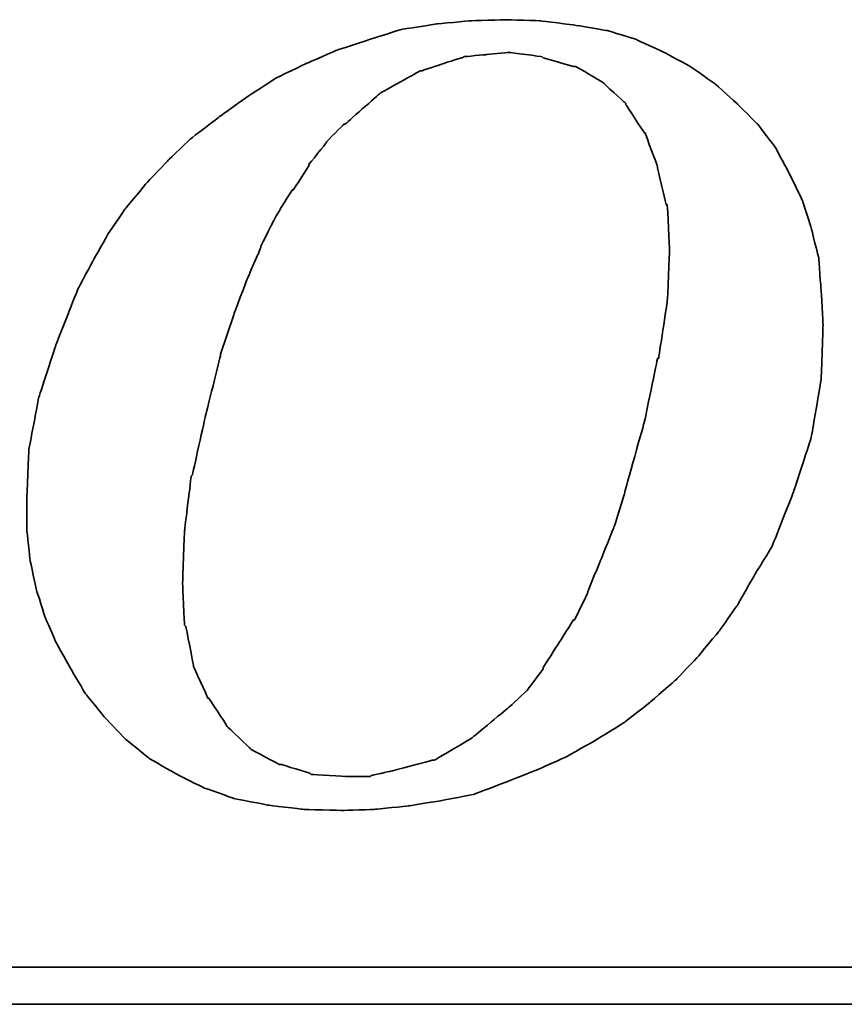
# Model space of a CAD drawing. Header units: millimetres. Extents: x 467 to 831, y 501 to 636.
# Tile 42 of 49: x 753.07 to 757.44, y 542.58 to 547.81. Entities that reach past the tile are written whole.
import ezdxf

# ---------------------------------------------------------------- set-up
doc = ezdxf.new("R2010")
doc.units = ezdxf.units.MM
doc.layers.add('DIM', color=4, linetype='CONTINUOUS')
doc.layers.add('layer 1', color=7, linetype='CONTINUOUS')

# ---------------------------------------------------------------- blocks, each defined once
blk = doc.blocks.new('TBI MOTION logo(完整正式版)')
at = {"layer": 'layer 1', "color": 22, "lineweight": 35}
for points, knots in [([(35.79625, -6.98375), (35.79625, -6.98375), (36.23125, -7.43875), (36.23125, -7.43875), (36.23125, -7.43875), (36.23125, -7.43875), (36.75625, -7.87125), (36.75625, -7.87125), (36.75625, -7.87125), (36.75625, -7.87125), (37.33125, -8.20375), (37.33125, -8.20375), (37.33125, -8.20375), (37.33125, -8.20375), (37.95625, -8.51875), (37.95625, -8.51875), (37.95625, -8.51875), (37.95625, -8.51875), (38.62625, -8.75875), (38.62625, -8.75875), (38.62625, -8.75875), (38.62625, -8.75875), (39.37125, -8.90375), (39.37125, -8.90375), (39.37125, -8.90375), (39.37125, -8.90375), (40.14125, -8.99875), (40.14125, -8.99875), (40.14125, -8.99875), (40.14125, -8.99875), (41.02625, -9.02375), (41.02625, -9.02375), (41.02625, -9.02375), (41.02625, -9.02375), (41.74625, -8.99875), (41.74625, -8.99875), (41.74625, -8.99875), (41.74625, -8.99875), (42.46625, -8.92375), (42.46625, -8.92375), (42.46625, -8.92375), (42.46625, -8.92375), (43.21125, -8.80625), (43.21125, -8.80625), (43.21125, -8.80625), (43.21125, -8.80625), (43.93125, -8.66375), (43.93125, -8.66375), (43.93125, -8.66375), (43.93125, -8.66375), (44.62625, -8.39875), (44.62625, -8.39875), (44.62625, -8.39875), (44.62625, -8.39875), (45.29625, -8.13375), (45.29625, -8.13375), (45.29625, -8.13375), (45.29625, -8.13375), (45.94625, -7.84375), (45.94625, -7.84375), (45.94625, -7.84375), (45.94625, -7.84375), (46.61625, -7.46375), (46.61625, -7.46375), (46.61625, -7.46375), (46.61625, -7.46375), (47.24125, -7.07875), (47.24125, -7.07875), (47.24125, -7.07875), (47.24125, -7.07875), (47.81625, -6.62375), (47.81625, -6.62375), (47.81625, -6.62375), (47.81625, -6.62375), (48.36875, -6.14375), (48.36875, -6.14375), (48.36875, -6.14375), (48.36875, -6.14375), (48.84625, -5.64125), (48.84625, -5.64125), (48.84625, -5.64125), (48.84625, -5.64125), (49.32625, -5.06375), (49.32625, -5.06375), (49.32625, -5.06375), (49.32625, -5.06375), (49.71125, -4.51374), (49.71125, -4.51374), (49.71125, -4.51374), (49.71125, -4.51374), (50.09625, -3.83874), (50.09625, -3.83874), (50.09625, -3.83874), (50.09625, -3.83874), (50.48125, -3.21374), (50.48125, -3.21374), (50.48125, -3.21374), (50.48125, -3.21374), (50.96125, -1.99125), (50.96125, -1.99125), (50.96125, -1.99125), (50.96125, -1.99125), (51.34375, -0.81875), (51.34375, -0.81875), (51.34375, -0.81875), (51.34375, -0.81875), (51.56125, 0.45624), (51.56125, 0.45624), (51.56125, 0.45624), (51.56125, 0.45624), (51.60625, 1.67624), (51.60625, 1.67624), (51.60625, 1.67624), (51.60625, 1.67624), (51.56125, 2.44625), (51.56125, 2.44625), (51.56125, 2.44625), (51.56125, 2.44625), (51.51125, 3.14125), (51.51125, 3.14125), (51.51125, 3.14125), (51.51125, 3.14125), (51.34375, 3.81125), (51.34375, 3.81125), (51.34375, 3.81125), (51.34375, 3.81125), (51.15125, 4.41125), (51.15125, 4.41125), (51.15125, 4.41125), (51.15125, 4.41125), (50.86125, 5.01125), (50.86125, 5.01125), (50.86125, 5.01125), (50.86125, 5.01125), (50.55125, 5.58875), (50.55125, 5.58875), (50.55125, 5.58875), (50.55125, 5.58875), (50.16625, 6.09125), (50.16625, 6.09125), (50.16625, 6.09125), (50.16625, 6.09125), (49.71125, 6.54875), (49.71125, 6.54875), (49.71125, 6.54875), (49.71125, 6.54875), (49.23125, 6.98125), (49.23125, 6.98125), (49.23125, 6.98125), (49.23125, 6.98125), (48.67875, 7.36625), (48.67875, 7.36625), (48.67875, 7.36625), (48.67875, 7.36625), (48.10375, 7.67625), (48.10375, 7.67625), (48.10375, 7.67625), (48.10375, 7.67625), (47.48125, 7.96375), (47.48125, 7.96375), (47.48125, 7.96375), (47.48125, 7.96375), (46.85625, 8.15625), (46.85625, 8.15625), (46.85625, 8.15625), (46.85625, 8.15625), (46.13625, 8.27624), (46.13625, 8.27624), (46.13625, 8.27624), (46.13625, 8.27624), (45.39125, 8.37125), (45.39125, 8.37125), (45.39125, 8.37125), (45.39125, 8.37125), (44.62625, 8.39624), (44.62625, 8.39624), (44.62625, 8.39624), (44.62625, 8.39624), (43.83625, 8.37125), (43.83625, 8.37125), (43.83625, 8.37125), (43.83625, 8.37125), (43.09125, 8.30125), (43.09125, 8.30125), (43.09125, 8.30125), (43.09125, 8.30125), (42.32125, 8.18125), (42.32125, 8.18125), (42.32125, 8.18125), (42.32125, 8.18125), (41.62875, 7.96375), (41.62875, 7.96375), (41.62875, 7.96375), (41.62875, 7.96375), (40.90625, 7.72625), (40.90625, 7.72625), (40.90625, 7.72625), (40.90625, 7.72625), (40.23624, 7.43625), (40.23624, 7.43625), (40.23624, 7.43625), (40.23624, 7.43625), (39.54124, 7.10125), (39.54124, 7.10125), (39.54124, 7.10125), (39.54124, 7.10125), (38.91625, 6.69125), (38.91625, 6.69125), (38.91625, 6.69125), (38.91625, 6.69125), (38.31625, 6.26125), (38.31625, 6.26125), (38.31625, 6.26125), (38.31625, 6.26125), (37.69125, 5.78125), (37.69125, 5.78125), (37.69125, 5.78125), (37.69125, 5.78125), (37.18625, 5.30125), (37.18625, 5.30125), (37.18625, 5.30125), (37.18625, 5.30125), (36.70625, 4.79624), (36.70625, 4.79624), (36.70625, 4.79624), (36.70625, 4.79624), (36.23125, 4.22125), (36.23125, 4.22125), (36.23125, 4.22125), (36.23125, 4.22125), (35.87124, 3.69375), (35.87124, 3.69375), (35.87124, 3.69375), (35.87124, 3.69375), (35.53125, 3.09125), (35.53125, 3.09125), (35.53125, 3.09125), (35.53125, 3.09125), (35.19875, 2.47125), (35.19875, 2.47125), (35.19875, 2.47125), (35.19875, 2.47125), (34.71625, 1.24625), (34.71625, 1.24625), (34.71625, 1.24625), (34.71625, 1.24625), (34.33125, 0.06874), (34.33125, 0.06874), (34.33125, 0.06874), (34.33125, 0.06874), (34.11625, -1.07875), (34.11625, -1.07875), (34.11625, -1.07875), (34.11625, -1.07875), (34.07125, -2.15875), (34.07125, -2.15875), (34.07125, -2.15875), (34.07125, -2.15875), (34.07125, -2.85375), (34.07125, -2.85375), (34.07125, -2.85375), (34.07125, -2.85375), (34.14125, -3.50375), (34.14125, -3.50375), (34.14125, -3.50375), (34.14125, -3.50375), (34.28625, -4.17375), (34.28625, -4.17375), (34.28625, -4.17375), (34.28625, -4.17375), (34.47625, -4.77624), (34.47625, -4.77624), (34.47625, -4.77624), (34.47625, -4.77624), (34.71625, -5.32625), (34.71625, -5.32625), (34.71625, -5.32625), (34.71625, -5.32625), (35.05375, -5.92875), (35.05375, -5.92875), (35.05375, -5.92875), (35.05375, -5.92875), (35.36375, -6.45375), (35.36375, -6.45375), (35.36375, -6.45375), (35.36375, -6.45375), (35.79625, -6.98375), (35.79625, -6.98375)], [0, 0, 0, 0, 0.01388889, 0.01388889, 0.01388889, 0.0138889, 0.02777778, 0.02777778, 0.02777778, 0.02777779, 0.04166667, 0.04166667, 0.04166667, 0.04166668, 0.05555556, 0.05555556, 0.05555556, 0.05555557, 0.06944444, 0.06944444, 0.06944444, 0.06944445, 0.08333333, 0.08333333, 0.08333333, 0.08333334, 0.09722222, 0.09722222, 0.09722222, 0.09722223, 0.11111111, 0.11111111, 0.11111111, 0.11111112, 0.125, 0.125, 0.125, 0.12500001, 0.13888889, 0.13888889, 0.13888889, 0.1388889, 0.15277778, 0.15277778, 0.15277778, 0.15277779, 0.16666667, 0.16666667, 0.16666667, 0.16666668, 0.18055556, 0.18055556, 0.18055556, 0.18055557, 0.19444444, 0.19444444, 0.19444444, 0.19444445, 0.20833333, 0.20833333, 0.20833333, 0.20833334, 0.22222222, 0.22222222, 0.22222222, 0.22222223, 0.23611111, 0.23611111, 0.23611111, 0.23611112, 0.25, 0.25, 0.25, 0.25000001, 0.26388889, 0.26388889, 0.26388889, 0.2638889, 0.27777778, 0.27777778, 0.27777778, 0.27777779, 0.29166667, 0.29166667, 0.29166667, 0.29166668, 0.30555556, 0.30555556, 0.30555556, 0.30555557, 0.31944444, 0.31944444, 0.31944444, 0.31944445, 0.33333333, 0.33333333, 0.33333333, 0.33333334, 0.34722222, 0.34722222, 0.34722222, 0.34722223, 0.36111111, 0.36111111, 0.36111111, 0.36111112, 0.375, 0.375, 0.375, 0.37500001, 0.38888889, 0.38888889, 0.38888889, 0.3888889, 0.40277778, 0.40277778, 0.40277778, 0.40277779, 0.41666667, 0.41666667, 0.41666667, 0.41666668, 0.43055556, 0.43055556, 0.43055556, 0.43055557, 0.44444444, 0.44444444, 0.44444444, 0.44444445, 0.45833333, 0.45833333, 0.45833333, 0.45833334, 0.47222222, 0.47222222, 0.47222222, 0.47222223, 0.48611111, 0.48611111, 0.48611111, 0.48611112, 0.5, 0.5, 0.5, 0.50000001, 0.51388889, 0.51388889, 0.51388889, 0.5138889, 0.52777778, 0.52777778, 0.52777778, 0.52777779, 0.54166667, 0.54166667, 0.54166667, 0.54166668, 0.55555556, 0.55555556, 0.55555556, 0.55555557, 0.56944444, 0.56944444, 0.56944444, 0.56944445, 0.58333333, 0.58333333, 0.58333333, 0.58333334, 0.59722222, 0.59722222, 0.59722222, 0.59722223, 0.61111111, 0.61111111, 0.61111111, 0.61111112, 0.625, 0.625, 0.625, 0.62500001, 0.63888889, 0.63888889, 0.63888889, 0.6388889, 0.65277778, 0.65277778, 0.65277778, 0.65277779, 0.66666667, 0.66666667, 0.66666667, 0.66666668, 0.68055556, 0.68055556, 0.68055556, 0.68055557, 0.69444444, 0.69444444, 0.69444444, 0.69444445, 0.70833333, 0.70833333, 0.70833333, 0.70833334, 0.72222222, 0.72222222, 0.72222222, 0.72222223, 0.73611111, 0.73611111, 0.73611111, 0.73611112, 0.75, 0.75, 0.75, 0.75000001, 0.76388889, 0.76388889, 0.76388889, 0.7638889, 0.77777778, 0.77777778, 0.77777778, 0.77777779, 0.79166667, 0.79166667, 0.79166667, 0.79166668, 0.80555556, 0.80555556, 0.80555556, 0.80555557, 0.81944444, 0.81944444, 0.81944444, 0.81944445, 0.83333333, 0.83333333, 0.83333333, 0.83333334, 0.84722222, 0.84722222, 0.84722222, 0.84722223, 0.86111111, 0.86111111, 0.86111111, 0.86111112, 0.875, 0.875, 0.875, 0.87500001, 0.88888889, 0.88888889, 0.88888889, 0.8888889, 0.90277778, 0.90277778, 0.90277778, 0.90277779, 0.91666667, 0.91666667, 0.91666667, 0.91666668, 0.93055556, 0.93055556, 0.93055556, 0.93055557, 0.94444444, 0.94444444, 0.94444444, 0.94444445, 0.95833333, 0.95833333, 0.95833333, 0.95833334, 0.97222222, 0.97222222, 0.97222222, 0.97222223, 0.98611111, 0.98611111, 0.98611111, 0.98611112, 1, 1, 1, 1]), ([(38.33875, 1.03124), (38.33875, 1.03124), (38.62625, 1.89625), (38.62625, 1.89625), (38.62625, 1.89625), (38.62625, 1.89625), (38.91625, 2.66375), (38.91625, 2.66375), (38.91625, 2.66375), (38.91625, 2.66375), (39.22625, 3.38125), (39.22625, 3.38125), (39.22625, 3.38125), (39.22625, 3.38125), (39.22625, 3.40624), (39.22625, 3.40624), (39.22625, 3.40624), (39.22625, 3.40624), (39.56124, 4.07624), (39.56124, 4.07624), (39.56124, 4.07624), (39.56124, 4.07624), (39.92125, 4.65125), (39.92125, 4.65125), (39.92125, 4.65125), (39.92125, 4.65125), (39.94625, 4.65125), (39.94625, 4.65125), (39.94625, 4.65125), (39.94625, 4.65125), (40.28125, 5.17875), (40.28125, 5.17875), (40.28125, 5.17875), (40.28125, 5.17875), (40.28125, 5.20375), (40.28125, 5.20375), (40.28125, 5.20375), (40.28125, 5.20375), (40.66875, 5.68625), (40.66875, 5.68625), (40.66875, 5.68625), (40.66875, 5.68625), (40.66875, 5.70625), (40.66875, 5.70625), (40.66875, 5.70625), (40.66875, 5.70625), (41.05124, 6.09125), (41.05124, 6.09125), (41.05124, 6.09125), (41.05124, 6.09125), (41.07625, 6.09125), (41.07625, 6.09125), (41.07625, 6.09125), (41.07625, 6.09125), (41.84125, 6.76625), (41.84125, 6.76625), (41.84125, 6.76625), (41.84125, 6.76625), (41.86625, 6.78625), (41.86625, 6.78625), (41.86625, 6.78625), (41.86625, 6.78625), (42.73125, 7.26624), (42.73125, 7.26624), (42.73125, 7.26624), (42.73125, 7.26624), (42.75625, 7.26624), (42.75625, 7.26624), (42.75625, 7.26624), (42.75625, 7.26624), (43.18625, 7.41125), (43.18625, 7.41125), (43.18625, 7.41125), (43.18625, 7.41125), (43.64125, 7.55625), (43.64125, 7.55625), (43.64125, 7.55625), (43.64125, 7.55625), (43.66625, 7.55625), (43.66625, 7.55625), (43.66625, 7.55625), (43.66625, 7.55625), (43.69125, 7.58124), (43.69125, 7.58124), (43.69125, 7.58124), (43.69125, 7.58124), (44.19125, 7.62625), (44.19125, 7.62625), (44.19125, 7.62625), (44.19125, 7.62625), (44.67125, 7.67625), (44.67125, 7.67625), (44.67125, 7.67625), (44.67125, 7.67625), (44.69625, 7.67625), (44.69625, 7.67625), (44.69625, 7.67625), (44.69625, 7.67625), (45.41875, 7.58124), (45.41875, 7.58124), (45.41875, 7.58124), (45.41875, 7.58124), (45.44125, 7.55625), (45.44125, 7.55625), (45.44125, 7.55625), (45.44125, 7.55625), (46.11125, 7.36625), (46.11125, 7.36625), (46.11125, 7.36625), (46.11125, 7.36625), (46.13625, 7.36625), (46.13625, 7.36625), (46.13625, 7.36625), (46.13625, 7.36625), (46.15875, 7.36625), (46.15875, 7.36625), (46.15875, 7.36625), (46.15875, 7.36625), (46.73625, 7.02624), (46.73625, 7.02624), (46.73625, 7.02624), (46.73625, 7.02624), (46.76125, 7.00624), (46.76125, 7.00624), (46.76125, 7.00624), (46.76125, 7.00624), (47.24125, 6.57124), (47.24125, 6.57124), (47.24125, 6.57124), (47.24125, 6.57124), (47.26625, 6.54875), (47.26625, 6.54875), (47.26625, 6.54875), (47.26625, 6.54875), (47.26625, 6.52375), (47.26625, 6.52375), (47.26625, 6.52375), (47.26625, 6.52375), (47.67375, 5.89875), (47.67375, 5.89875), (47.67375, 5.89875), (47.67375, 5.89875), (47.69625, 5.89875), (47.69625, 5.89875), (47.69625, 5.89875), (47.69625, 5.89875), (47.69625, 5.87625), (47.69625, 5.87625), (47.69625, 5.87625), (47.69625, 5.87625), (47.96125, 5.15625), (47.96125, 5.15625), (47.96125, 5.15625), (47.96125, 5.15625), (47.96125, 5.13125), (47.96125, 5.13125), (47.96125, 5.13125), (47.96125, 5.13125), (48.15125, 4.31875), (48.15125, 4.31875), (48.15125, 4.31875), (48.15125, 4.31875), (48.17625, 4.31875), (48.17625, 4.31875), (48.17625, 4.31875), (48.17625, 4.31875), (48.17625, 4.29125), (48.17625, 4.29125), (48.17625, 4.29125), (48.17625, 4.29125), (48.22625, 3.33125), (48.22625, 3.33125), (48.22625, 3.33125), (48.22625, 3.33125), (48.22625, 3.30875), (48.22625, 3.30875), (48.22625, 3.30875), (48.22625, 3.30875), (48.17625, 2.20624), (48.17625, 2.20624), (48.17625, 2.20624), (48.17625, 2.20624), (48.17625, 2.18124), (48.17625, 2.18124), (48.17625, 2.18124), (48.17625, 2.18124), (47.98375, 0.93624), (47.98375, 0.93624), (47.98375, 0.93624), (47.98375, 0.93624), (47.96125, 0.93624), (47.96125, 0.93624), (47.96125, 0.93624), (47.96125, 0.93624), (47.67375, -0.45874), (47.67375, -0.45874), (47.67375, -0.45874), (47.67375, -0.45874), (47.24125, -1.99125), (47.24125, -1.99125), (47.24125, -1.99125), (47.24125, -1.99125), (47.24125, -2.01874), (47.24125, -2.01874), (47.24125, -2.01874), (47.24125, -2.01874), (47.00125, -2.78375), (47.00125, -2.78375), (47.00125, -2.78375), (47.00125, -2.78375), (46.71125, -3.50375), (46.71125, -3.50375), (46.71125, -3.50375), (46.71125, -3.50375), (46.42625, -4.19875), (46.42625, -4.19875), (46.42625, -4.19875), (46.42625, -4.19875), (46.42625, -4.22375), (46.42625, -4.22375), (46.42625, -4.22375), (46.42625, -4.22375), (46.13625, -4.82374), (46.13625, -4.82374), (46.13625, -4.82374), (46.13625, -4.82374), (46.11125, -4.82374), (46.11125, -4.82374), (46.11125, -4.82374), (46.11125, -4.82374), (45.77625, -5.35125), (45.77625, -5.35125), (45.77625, -5.35125), (45.77625, -5.35125), (45.44125, -5.87875), (45.44125, -5.87875), (45.44125, -5.87875), (45.44125, -5.87875), (45.44125, -5.90375), (45.44125, -5.90375), (45.44125, -5.90375), (45.44125, -5.90375), (45.10625, -6.35875), (45.10625, -6.35875), (45.10625, -6.35875), (45.10625, -6.35875), (45.08125, -6.38375), (45.08125, -6.38375), (45.08125, -6.38375), (45.08125, -6.38375), (44.69625, -6.74375), (44.69625, -6.74375), (44.69625, -6.74375), (44.69625, -6.74375), (43.88375, -7.41625), (43.88375, -7.41625), (43.88375, -7.41625), (43.88375, -7.41625), (43.85625, -7.43875), (43.85625, -7.43875), (43.85625, -7.43875), (43.85625, -7.43875), (43.04125, -7.91875), (43.04125, -7.91875), (43.04125, -7.91875), (43.04125, -7.91875), (43.01625, -7.91875), (43.01625, -7.91875), (43.01625, -7.91875), (43.01625, -7.91875), (42.99625, -7.91875), (42.99625, -7.91875), (42.99625, -7.91875), (42.99625, -7.91875), (42.08125, -8.15875), (42.08125, -8.15875), (42.08125, -8.15875), (42.08125, -8.15875), (41.65125, -8.25625), (41.65125, -8.25625), (41.65125, -8.25625), (41.65125, -8.25625), (41.62875, -8.27875), (41.62875, -8.27875), (41.62875, -8.27875), (41.62875, -8.27875), (41.60125, -8.27875), (41.60125, -8.27875), (41.60125, -8.27875), (41.60125, -8.27875), (41.12125, -8.27875), (41.12125, -8.27875), (41.12125, -8.27875), (41.12125, -8.27875), (40.35624, -8.23125), (40.35624, -8.23125), (40.35624, -8.23125), (40.35624, -8.23125), (40.33125, -8.23125), (40.33125, -8.23125), (40.33125, -8.23125), (40.33125, -8.23125), (40.30625, -8.20375), (40.30625, -8.20375), (40.30625, -8.20375), (40.30625, -8.20375), (39.68375, -8.01375), (39.68375, -8.01375), (39.68375, -8.01375), (39.68375, -8.01375), (39.66124, -8.01375), (39.66124, -8.01375), (39.66124, -8.01375), (39.66124, -8.01375), (39.63625, -8.01375), (39.63625, -8.01375), (39.63625, -8.01375), (39.63625, -8.01375), (39.01125, -7.67875), (39.01125, -7.67875), (39.01125, -7.67875), (39.01125, -7.67875), (38.98875, -7.65375), (38.98875, -7.65375), (38.98875, -7.65375), (38.98875, -7.65375), (38.48625, -7.17375), (38.48625, -7.17375), (38.48625, -7.17375), (38.48625, -7.17375), (38.45875, -7.14875), (38.45875, -7.14875), (38.45875, -7.14875), (38.45875, -7.14875), (38.45875, -7.12875), (38.45875, -7.12875), (38.45875, -7.12875), (38.45875, -7.12875), (38.07625, -6.54875), (38.07625, -6.54875), (38.07625, -6.54875), (38.07625, -6.54875), (38.05125, -6.54875), (38.05125, -6.54875), (38.05125, -6.54875), (38.05125, -6.54875), (38.05125, -6.52875), (38.05125, -6.52875), (38.05125, -6.52875), (38.05125, -6.52875), (37.74125, -5.85375), (37.74125, -5.85375), (37.74125, -5.85375), (37.74125, -5.85375), (37.74125, -5.82875), (37.74125, -5.82875), (37.74125, -5.82875), (37.74125, -5.82875), (37.57375, -4.96875), (37.57375, -4.96875), (37.57375, -4.96875), (37.57375, -4.96875), (37.54625, -4.94375), (37.54625, -4.94375), (37.54625, -4.94375), (37.54625, -4.94375), (37.50125, -4.03375), (37.50125, -4.03375), (37.50125, -4.03375), (37.50125, -4.03375), (37.50125, -4.00875), (37.50125, -4.00875), (37.50125, -4.00875), (37.50125, -4.00875), (37.54625, -2.85375), (37.54625, -2.85375), (37.54625, -2.85375), (37.54625, -2.85375), (37.69125, -1.65875), (37.69125, -1.65875), (37.69125, -1.65875), (37.69125, -1.65875), (37.71624, -1.63375), (37.71624, -1.63375), (37.71624, -1.63375), (37.71624, -1.63375), (38.00375, -0.33875), (38.00375, -0.33875), (38.00375, -0.33875), (38.00375, -0.33875), (38.33875, 1.00624), (38.33875, 1.00624), (38.33875, 1.00624), (38.33875, 1.00624), (38.33875, 1.03124), (38.33875, 1.03124)], [0, 0, 0, 0, 0.01010101, 0.01010101, 0.01010101, 0.01010102, 0.02020202, 0.02020202, 0.02020202, 0.02020203, 0.03030303, 0.03030303, 0.03030303, 0.03030304, 0.04040404, 0.04040404, 0.04040404, 0.04040405, 0.05050505, 0.05050505, 0.05050505, 0.05050506, 0.06060606, 0.06060606, 0.06060606, 0.06060607, 0.07070707, 0.07070707, 0.07070707, 0.07070708, 0.08080808, 0.08080808, 0.08080808, 0.08080809, 0.09090909, 0.09090909, 0.09090909, 0.0909091, 0.1010101, 0.1010101, 0.1010101, 0.10101011, 0.11111111, 0.11111111, 0.11111111, 0.11111112, 0.12121212, 0.12121212, 0.12121212, 0.12121213, 0.13131313, 0.13131313, 0.13131313, 0.13131314, 0.14141414, 0.14141414, 0.14141414, 0.14141415, 0.15151515, 0.15151515, 0.15151515, 0.15151516, 0.16161616, 0.16161616, 0.16161616, 0.16161617, 0.17171717, 0.17171717, 0.17171717, 0.17171718, 0.18181818, 0.18181818, 0.18181818, 0.18181819, 0.19191919, 0.19191919, 0.19191919, 0.1919192, 0.2020202, 0.2020202, 0.2020202, 0.20202021, 0.21212121, 0.21212121, 0.21212121, 0.21212122, 0.22222222, 0.22222222, 0.22222222, 0.22222223, 0.23232323, 0.23232323, 0.23232323, 0.23232324, 0.24242424, 0.24242424, 0.24242424, 0.24242425, 0.25252525, 0.25252525, 0.25252525, 0.25252526, 0.26262626, 0.26262626, 0.26262626, 0.26262627, 0.27272727, 0.27272727, 0.27272727, 0.27272728, 0.28282828, 0.28282828, 0.28282828, 0.28282829, 0.29292929, 0.29292929, 0.29292929, 0.2929293, 0.3030303, 0.3030303, 0.3030303, 0.30303031, 0.31313131, 0.31313131, 0.31313131, 0.31313132, 0.32323232, 0.32323232, 0.32323232, 0.32323233, 0.33333333, 0.33333333, 0.33333333, 0.33333334, 0.34343434, 0.34343434, 0.34343434, 0.34343435, 0.35353535, 0.35353535, 0.35353535, 0.35353536, 0.36363636, 0.36363636, 0.36363636, 0.36363637, 0.37373737, 0.37373737, 0.37373737, 0.37373738, 0.38383838, 0.38383838, 0.38383838, 0.38383839, 0.39393939, 0.39393939, 0.39393939, 0.3939394, 0.4040404, 0.4040404, 0.4040404, 0.40404041, 0.41414141, 0.41414141, 0.41414141, 0.41414142, 0.42424242, 0.42424242, 0.42424242, 0.42424243, 0.43434343, 0.43434343, 0.43434343, 0.43434344, 0.44444444, 0.44444444, 0.44444444, 0.44444445, 0.45454545, 0.45454545, 0.45454545, 0.45454546, 0.46464646, 0.46464646, 0.46464646, 0.46464647, 0.47474747, 0.47474747, 0.47474747, 0.47474748, 0.48484848, 0.48484848, 0.48484848, 0.48484849, 0.49494949, 0.49494949, 0.49494949, 0.4949495, 0.50505051, 0.50505051, 0.50505051, 0.50505052, 0.51515152, 0.51515152, 0.51515152, 0.51515153, 0.52525253, 0.52525253, 0.52525253, 0.52525254, 0.53535354, 0.53535354, 0.53535354, 0.53535355, 0.54545455, 0.54545455, 0.54545455, 0.54545456, 0.55555556, 0.55555556, 0.55555556, 0.55555557, 0.56565657, 0.56565657, 0.56565657, 0.56565658, 0.57575758, 0.57575758, 0.57575758, 0.57575759, 0.58585859, 0.58585859, 0.58585859, 0.5858586, 0.5959596, 0.5959596, 0.5959596, 0.59595961, 0.60606061, 0.60606061, 0.60606061, 0.60606062, 0.61616162, 0.61616162, 0.61616162, 0.61616163, 0.62626263, 0.62626263, 0.62626263, 0.62626264, 0.63636364, 0.63636364, 0.63636364, 0.63636365, 0.64646465, 0.64646465, 0.64646465, 0.64646466, 0.65656566, 0.65656566, 0.65656566, 0.65656567, 0.66666667, 0.66666667, 0.66666667, 0.66666668, 0.67676768, 0.67676768, 0.67676768, 0.67676769, 0.68686869, 0.68686869, 0.68686869, 0.6868687, 0.6969697, 0.6969697, 0.6969697, 0.69696971, 0.70707071, 0.70707071, 0.70707071, 0.70707072, 0.71717172, 0.71717172, 0.71717172, 0.71717173, 0.72727273, 0.72727273, 0.72727273, 0.72727274, 0.73737374, 0.73737374, 0.73737374, 0.73737375, 0.74747475, 0.74747475, 0.74747475, 0.74747476, 0.75757576, 0.75757576, 0.75757576, 0.75757577, 0.76767677, 0.76767677, 0.76767677, 0.76767678, 0.77777778, 0.77777778, 0.77777778, 0.77777779, 0.78787879, 0.78787879, 0.78787879, 0.7878788, 0.7979798, 0.7979798, 0.7979798, 0.79797981, 0.80808081, 0.80808081, 0.80808081, 0.80808082, 0.81818182, 0.81818182, 0.81818182, 0.81818183, 0.82828283, 0.82828283, 0.82828283, 0.82828284, 0.83838384, 0.83838384, 0.83838384, 0.83838385, 0.84848485, 0.84848485, 0.84848485, 0.84848486, 0.85858586, 0.85858586, 0.85858586, 0.85858587, 0.86868687, 0.86868687, 0.86868687, 0.86868688, 0.87878788, 0.87878788, 0.87878788, 0.87878789, 0.88888889, 0.88888889, 0.88888889, 0.8888889, 0.8989899, 0.8989899, 0.8989899, 0.89898991, 0.90909091, 0.90909091, 0.90909091, 0.90909092, 0.91919192, 0.91919192, 0.91919192, 0.91919193, 0.92929293, 0.92929293, 0.92929293, 0.92929294, 0.93939394, 0.93939394, 0.93939394, 0.93939395, 0.94949495, 0.94949495, 0.94949495, 0.94949496, 0.95959596, 0.95959596, 0.95959596, 0.95959597, 0.96969697, 0.96969697, 0.96969697, 0.96969698, 0.97979798, 0.97979798, 0.97979798, 0.97979799, 0.98989899, 0.98989899, 0.98989899, 0.989899, 1, 1, 1, 1]), ([(75.90875, -9.47875), (75.90875, -9.47875), (75.90875, -12.28625), (75.90875, -12.28625), (75.90875, -12.28625), (75.90875, -12.28625), (75.90875, -12.47875), (75.90875, -12.47875), (75.90875, -12.47875), (75.90875, -12.47875), (75.71625, -12.47875), (75.71625, -12.47875), (75.71625, -12.47875), (75.71625, -12.47875), (-88.32875, -12.47875), (-88.32875, -12.47875), (-88.32875, -12.47875), (-88.32875, -12.47875), (-88.32875, -13.29375), (-88.32875, -13.29375), (-88.32875, -13.29375), (-88.32875, -13.29375), (82.89125, -13.29375), (82.89125, -13.29375), (82.89125, -13.29375), (82.89125, -13.29375), (75.90875, -9.47875), (75.90875, -9.47875)], [0, 0, 0, 0, 0.14285714, 0.14285714, 0.14285714, 0.14285715, 0.28571429, 0.28571429, 0.28571429, 0.2857143, 0.42857143, 0.42857143, 0.42857143, 0.42857144, 0.57142857, 0.57142857, 0.57142857, 0.57142858, 0.71428571, 0.71428571, 0.71428571, 0.71428572, 0.85714286, 0.85714286, 0.85714286, 0.85714287, 1, 1, 1, 1])]:
    blk.add_open_spline(points, degree=3, knots=knots, dxfattribs=at)

msp = doc.modelspace()

# ---------------------------------------------------------------- block references
at = {"layer": 'DIM', "color": 7, "xscale": 0.2409743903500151, "yscale": 0.2409743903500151, "zscale": 0.2409743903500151}
msp.add_blockref('TBI MOTION logo(完整正式版)', (744.8935, 545.7848), dxfattribs=at)

doc.saveas('drawing.dxf')
